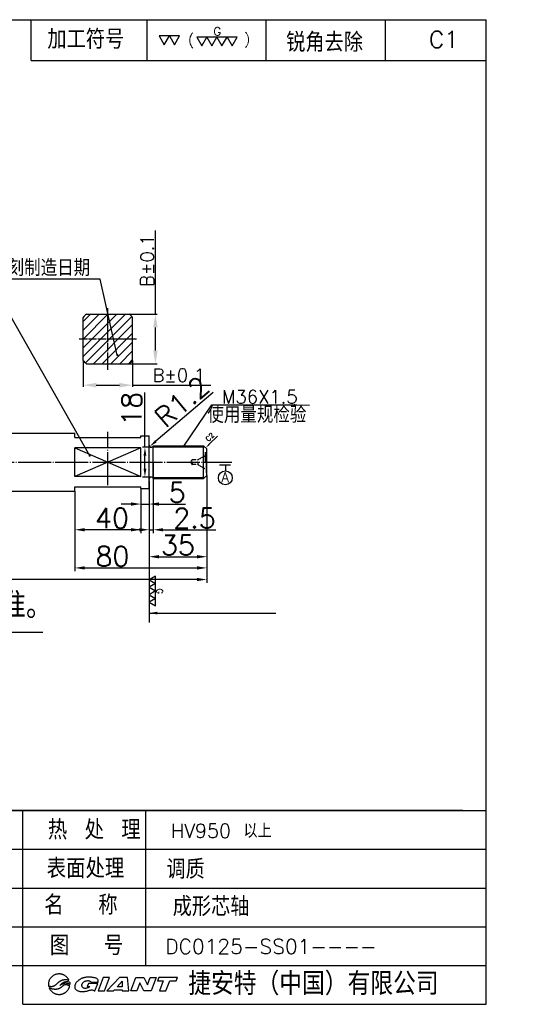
# Model space of a CAD drawing. Extents: x 14825 to 15703, y -2877 to -2279.
# Tile 2 of 2: x 15396 to 15703, y -2877 to -2280. Entities that reach past the tile are written whole.
import ezdxf
from ezdxf.enums import TextEntityAlignment as Align

# ---------------------------------------------------------------- set-up
doc = ezdxf.new("R2010")
doc.units = 0
doc.header["$MEASUREMENT"] = 0
for name, pattern in [('CENTER', [22.5, 20, -1, 0.5, -1]), ('DASHED', [0.2, 0.1, -0.1]), ('PHANTOM', [25, 20, -1, 1, -1, 1, -1])]:
    doc.linetypes.add(name, pattern=pattern)
doc.layers.get('0').update_dxf_attribs({"linetype": 'CONTINUOUS'})
doc.layers.get('DEFPOINTS').update_dxf_attribs({"linetype": 'CONTINUOUS'})
for name, color, linetype in [('CEN', 1, 'CENTER'), ('CON', 2, 'CONTINUOUS'), ('DAS', 5, 'DASHED'), ('DIM', 7, 'CONTINUOUS'), ('F', 7, 'CONTINUOUS'), ('TL', 7, 'CONTINUOUS'), ('TXT', 3, 'CONTINUOUS'), ('UTI', 4, 'PHANTOM')]:
    doc.layers.add(name, color=color, linetype=linetype)
doc.styles.add('H', font='complex.shx', dxfattribs={"bigfont": 'hzfs.shx'})
doc.styles.add('HZ', font='txt.shx', dxfattribs={"bigfont": 'Hzfs.shx'})
doc.styles.add('ROMANS', font='romans', dxfattribs={"height": 6.922031})
doc.styles.get("Standard").update_dxf_attribs({"font": 'txt.shx', "bigfont": 'hzfs.shx'})
doc.dimstyles.get("Standard").update_dxf_attribs({"dimtxt": 12, "dimasz": 5, "dimexe": 1.5, "dimexo": 0, "dimgap": 2, "dimtad": 1, "dimdec": 1, "dimzin": 12, "dimdsep": 46, "dimtxsty": 'STANDARD', "dimcen": 0.09, "dimaunit": 1, "dimadec": 1, "dimazin": 3, "dimtfac": 1, "dimtdec": 1, "dimtmove": 0, "dimatfit": 3, "dimfxl": 1, "dimtolj": 1, "dimtzin": 0, "dimarcsym": 0})
doc.dimstyles.new('STANDARD$0', dxfattribs={"dimscale": 0, "dimtxt": 12, "dimasz": 6, "dimexe": 2, "dimexo": 0, "dimgap": 1, "dimtad": 1, "dimdec": 1, "dimrnd": 0.1, "dimzin": 12, "dimdsep": 46, "dimtxsty": 'STANDARD', "dimcen": 0, "dimclrd": 7, "dimclre": 7, "dimclrt": 7, "dimadec": 0, "dimazin": 0, "dimtp": 0.3, "dimtfac": 1, "dimtdec": 1, "dimtmove": 0, "dimatfit": 3, "dimfxl": 1, "dimtolj": 1, "dimtzin": 0, "dimarcsym": 0})

# ---------------------------------------------------------------- blocks, each defined once
blk = doc.blocks.new('DY00021A')
at = {"layer": 'UTI', "color": 7}
for points in [[(1.5, 2.6), (-1.5, 2.6), (0, 0)], [(4.5, 2.6), (1.5, 2.6), (3, 0)], [(7.5, 2.6), (4.5, 2.6), (6, 0)], [(10.5, 2.6), (7.5, 2.6), (9, 0)]]:
    blk.add_lwpolyline(points, close=True, dxfattribs=at)
at = {"layer": 'UTI'}
blk.add_text('G', height=2.5, dxfattribs=at).set_placement((4.61, 4.28), align=Align.MIDDLE)
blk = doc.blocks.new('*D13')
at = {"layer": 'DEFPOINTS', "color": 0, "transparency": 16777216}
for p in [(15004.56, -2547.89), (15509.62, -2555.89), (15004.56, -2619.03)]:
    blk.add_point(p, dxfattribs=at)
at = {"layer": 'DIM', "color": 7, "lineweight": -2, "transparency": 16777216}
for p, q in [((15004.56, -2547.89), (15004.56, -2621.03)), ((15509.62, -2555.89), (15509.62, -2621.03)), ((15503.62, -2619.03), (15010.56, -2619.03))]:
    blk.add_line(p, q, dxfattribs=at)
at = {"layer": 'DIM', "color": 7, "transparency": 16777216}
for points in [[(15010.56, -2618.03), (15010.56, -2620.03), (15004.56, -2619.03)], [(15503.62, -2618.03), (15503.62, -2620.03), (15509.62, -2619.03)]]:
    blk.add_solid(points, dxfattribs=at)
at = {"layer": 'DIM', "color": 7, "transparency": 16777216, "insert": (15303.4, -2612.03), "char_height": 12, "attachment_point": 5}
blk.add_mtext('\\A1;LT', dxfattribs=at)
blk = doc.blocks.new('DY00018A')
at = {"layer": 'UTI', "color": 7}
for points in [[(1.5, 2.6), (-1.5, 2.6), (0, 0)], [(4.5, 2.6), (1.5, 2.6), (3, 0)]]:
    blk.add_lwpolyline(points, close=True, dxfattribs=at)
blk = doc.blocks.new('*D6')
at = {"layer": 'DEFPOINTS', "color": 0, "transparency": 16777216}
for p in [(15509.62, -2555.89), (15429.62, -2565.54), (15509.62, -2612)]:
    blk.add_point(p, dxfattribs=at)
at = {"layer": 'DIM', "color": 7, "lineweight": -2, "transparency": 16777216}
for p, q in [((15509.62, -2555.89), (15509.62, -2614)), ((15429.62, -2565.54), (15429.62, -2614)), ((15435.62, -2612), (15503.62, -2612))]:
    blk.add_line(p, q, dxfattribs=at)
at = {"layer": 'DIM', "color": 7, "transparency": 16777216}
for points in [[(15435.62, -2611), (15435.62, -2613), (15429.62, -2612)], [(15503.62, -2613), (15503.62, -2611), (15509.62, -2612)]]:
    blk.add_solid(points, dxfattribs=at)
at = {"layer": 'DIM', "color": 7, "transparency": 16777216, "insert": (15452.4, -2605), "char_height": 12, "attachment_point": 5}
blk.add_mtext('\\A1;80', dxfattribs=at)
blk = doc.blocks.new('*D7')
at = {"layer": 'DEFPOINTS', "color": 0, "transparency": 16777216}
for p in [(15475.9, -2538.89), (15472.08, -2556.89), (15475.9, -2556.89)]:
    blk.add_point(p, dxfattribs=at)
at = {"layer": 'DIM', "color": 0, "lineweight": -2, "transparency": 16777216}
for p, q in [((15472.08, -2538.89), (15472.08, -2505.56)), ((15475.9, -2538.89), (15470.58, -2538.89)), ((15472.08, -2551.89), (15472.08, -2543.89)), ((15475.9, -2556.89), (15470.58, -2556.89))]:
    blk.add_line(p, q, dxfattribs=at)
at = {"layer": 'DIM', "color": 0, "transparency": 16777216}
for points in [[(15471.24, -2543.89), (15472.91, -2543.89), (15472.08, -2538.89)], [(15471.24, -2551.89), (15472.91, -2551.89), (15472.08, -2556.89)]]:
    blk.add_solid(points, dxfattribs=at)
at = {"layer": 'DIM', "color": 0, "transparency": 16777216, "insert": (15464.08, -2515.56), "char_height": 12, "attachment_point": 5, "rotation": 90}
blk.add_mtext('\\A1;18', dxfattribs=at)
blk = doc.blocks.new('*D8')
at = {"layer": 'DEFPOINTS', "color": 0, "transparency": 16777216}
for p in [(15474.62, -2559.29), (15509.62, -2555.89), (15509.62, -2605.21)]:
    blk.add_point(p, dxfattribs=at)
at = {"layer": 'DIM', "color": 7, "lineweight": -2, "transparency": 16777216}
for p, q in [((15474.62, -2559.29), (15474.62, -2607.21)), ((15509.62, -2555.89), (15509.62, -2607.21)), ((15480.62, -2605.21), (15503.62, -2605.21))]:
    blk.add_line(p, q, dxfattribs=at)
at = {"layer": 'DIM', "color": 7, "transparency": 16777216}
for points in [[(15480.62, -2604.21), (15480.62, -2606.21), (15474.62, -2605.21)], [(15503.62, -2606.21), (15503.62, -2604.21), (15509.62, -2605.21)]]:
    blk.add_solid(points, dxfattribs=at)
at = {"layer": 'DIM', "color": 7, "transparency": 16777216, "insert": (15492.07, -2598.21), "char_height": 12, "attachment_point": 5}
blk.add_mtext('\\A1;35', dxfattribs=at)
blk = doc.blocks.new('*D9')
at = {"layer": 'DEFPOINTS', "color": 0, "transparency": 16777216}
for p in [(15474.62, -2559.29), (15469.62, -2563.89), (15474.62, -2573.28)]:
    blk.add_point(p, dxfattribs=at)
at = {"layer": 'DIM', "color": 7, "lineweight": -2, "transparency": 16777216}
for p, q in [((15474.62, -2559.29), (15474.62, -2575.28)), ((15469.62, -2563.89), (15469.62, -2575.28)), ((15463.62, -2573.28), (15457.62, -2573.28)), ((15469.62, -2573.28), (15474.62, -2573.28)), ((15480.62, -2573.28), (15496.62, -2573.28))]:
    blk.add_line(p, q, dxfattribs=at)
at = {"layer": 'DIM', "color": 7, "transparency": 16777216}
for points in [[(15463.62, -2574.28), (15463.62, -2572.28), (15469.62, -2573.28)], [(15480.62, -2572.28), (15480.62, -2574.28), (15474.62, -2573.28)]]:
    blk.add_solid(points, dxfattribs=at)
at = {"layer": 'DIM', "color": 7, "transparency": 16777216, "insert": (15491.62, -2566.28), "char_height": 12, "attachment_point": 5}
blk.add_mtext('\\A1;5', dxfattribs=at)
blk = doc.blocks.new('*D10')
at = {"layer": 'DEFPOINTS', "color": 0, "transparency": 16777216}
for p in [(15477.12, -2547.89), (15474.62, -2559.29), (15477.12, -2588.87)]:
    blk.add_point(p, dxfattribs=at)
at = {"layer": 'DIM', "color": 7, "lineweight": -2, "transparency": 16777216}
for p, q in [((15477.12, -2547.89), (15477.12, -2590.87)), ((15474.62, -2559.29), (15474.62, -2590.87)), ((15468.62, -2588.87), (15462.62, -2588.87)), ((15474.62, -2588.87), (15477.12, -2588.87)), ((15483.12, -2588.87), (15515.12, -2588.87))]:
    blk.add_line(p, q, dxfattribs=at)
at = {"layer": 'DIM', "color": 7, "transparency": 16777216}
for points in [[(15468.62, -2589.87), (15468.62, -2587.87), (15474.62, -2588.87)], [(15483.12, -2587.87), (15483.12, -2589.87), (15477.12, -2588.87)]]:
    blk.add_solid(points, dxfattribs=at)
at = {"layer": 'DIM', "color": 7, "transparency": 16777216, "insert": (15502.12, -2581.87), "char_height": 12, "attachment_point": 5}
blk.add_mtext('\\A1;2.5', dxfattribs=at)
blk = doc.blocks.new('*D11')
at = {"layer": 'DEFPOINTS', "color": 0, "transparency": 16777216}
for p in [(15429.62, -2565.54), (15469.62, -2563.89), (15429.62, -2588.87)]:
    blk.add_point(p, dxfattribs=at)
at = {"layer": 'DIM', "color": 7, "lineweight": -2, "transparency": 16777216}
for p, q in [((15429.62, -2565.54), (15429.62, -2590.87)), ((15469.62, -2563.89), (15469.62, -2590.87)), ((15463.62, -2588.87), (15435.62, -2588.87))]:
    blk.add_line(p, q, dxfattribs=at)
at = {"layer": 'DIM', "color": 7, "transparency": 16777216}
for points in [[(15435.62, -2587.87), (15435.62, -2589.87), (15429.62, -2588.87)], [(15463.62, -2589.87), (15463.62, -2587.87), (15469.62, -2588.87)]]:
    blk.add_solid(points, dxfattribs=at)
at = {"layer": 'DIM', "color": 7, "transparency": 16777216, "insert": (15452.13, -2581.87), "char_height": 12, "attachment_point": 5}
blk.add_mtext('\\A1;40', dxfattribs=at)
blk = doc.blocks.new('*D12')
at = {"layer": 'DEFPOINTS', "color": 0, "transparency": 16777216}
for p in [(15474.94, -2538.45), (15475.9, -2537.64)]:
    blk.add_point(p, dxfattribs=at)
at = {"layer": 'DIM', "color": 0, "lineweight": -2, "transparency": 16777216}
blk.add_line((15513.48, -2505.56), (15478.75, -2535.21), dxfattribs=at)
at = {"layer": 'DIM', "color": 0, "transparency": 16777216}
blk.add_solid([(15478.21, -2534.58), (15479.29, -2535.84), (15474.94, -2538.45)], dxfattribs=at)
at = {"layer": 'DIM', "color": 0, "transparency": 16777216, "insert": (15494.6, -2511.16), "char_height": 12, "attachment_point": 5, "rotation": 40.47924}
blk.add_mtext('\\A1;R1.2', dxfattribs=at)
blk = doc.blocks.new('GIANT')
for p, q in [((231.03, 29.75), (230.98, 29.65)), ((231.09, 29.84), (231.03, 29.75)), ((231.15, 29.94), (231.09, 29.84)), ((231.21, 30.03), (231.15, 29.94)), ((231.28, 30.12), (231.21, 30.03)), ((231.35, 30.2), (231.28, 30.12)), ((231.43, 30.28), (231.35, 30.2)), ((231.51, 30.36), (231.43, 30.28)), ((231.59, 30.43), (231.51, 30.36)), ((231.68, 30.5), (231.59, 30.43)), ((231.77, 30.56), (231.68, 30.5)), ((231.87, 30.62), (231.77, 30.56)), ((231.97, 30.68), (231.87, 30.62)), ((232.07, 30.73), (231.97, 30.68)), ((232.17, 30.77), (232.07, 30.73)), ((232.27, 30.81), (232.17, 30.77)), ((232.38, 30.85), (232.27, 30.81)), ((232.49, 30.88), (232.38, 30.85)), ((232.6, 30.91), (232.49, 30.88)), ((232.72, 30.93), (232.6, 30.91)), ((232.83, 30.94), (232.72, 30.93)), ((232.95, 30.95), (232.83, 30.94)), ((233.07, 30.96), (232.95, 30.95)), ((233.18, 30.95), (233.07, 30.96)), ((233.3, 30.95), (233.18, 30.95)), ((233.42, 30.93), (233.3, 30.95)), ((233.53, 30.91), (233.42, 30.93)), ((233.65, 30.89), (233.53, 30.91)), ((233.76, 30.86), (233.65, 30.89)), ((233.87, 30.82), (233.76, 30.86)), ((233.98, 30.78), (233.87, 30.82)), ((233.92, 29.68), (234, 29.7)), ((234.09, 30.74), (233.98, 30.78)), ((234, 29.7), (234.08, 29.72)), ((234.08, 29.72), (234.16, 29.73)), ((234.19, 30.68), (234.09, 30.74)), ((234.16, 29.73), (234.25, 29.74)), ((234.29, 30.63), (234.19, 30.68)), ((234.25, 29.74), (234.33, 29.75)), ((234.39, 30.57), (234.29, 30.63)), ((234.33, 29.75), (234.41, 29.75)), ((234.49, 30.5), (234.39, 30.57)), ((234.41, 29.75), (234.49, 29.75)), ((234.58, 30.43), (234.49, 30.5)), ((234.49, 29.75), (234.58, 29.75)), ((234.67, 30.35), (234.58, 30.43)), ((234.58, 29.75), (234.66, 29.74)), ((234.66, 29.74), (234.74, 29.73)), ((234.75, 30.27), (234.67, 30.35)), ((234.74, 29.73), (234.82, 29.72)), ((234.83, 30.18), (234.75, 30.27)), ((234.82, 29.72), (234.9, 29.7)), ((234.91, 30.1), (234.83, 30.18)), ((234.9, 29.7), (234.98, 29.68)), ((234.98, 30), (234.91, 30.1)), ((235.05, 29.91), (234.98, 30)), ((235.11, 29.81), (235.05, 29.91)), ((235.16, 29.7), (235.11, 29.81)), ((235.21, 29.6), (235.16, 29.7)), ((237.46, 29.71), (237.36, 29.65)), ((237.56, 29.78), (237.46, 29.71)), ((237.66, 29.84), (237.56, 29.78)), ((237.76, 29.89), (237.66, 29.84)), ((237.87, 29.95), (237.76, 29.89)), ((237.97, 30), (237.87, 29.95)), ((238.08, 30.04), (237.97, 30)), ((238.19, 30.08), (238.08, 30.04)), ((238.3, 30.12), (238.19, 30.08)), ((238.42, 30.15), (238.3, 30.12)), ((238.53, 30.18), (238.42, 30.15)), ((238.65, 30.2), (238.53, 30.18)), ((238.76, 30.22), (238.65, 30.2)), ((238.88, 30.24), (238.76, 30.22)), ((238.99, 30.25), (238.88, 30.24)), ((239.11, 30.26), (238.99, 30.25)), ((239.23, 30.27), (239.11, 30.26)), ((239.35, 30.27), (239.23, 30.27)), ((239.46, 30.27), (239.35, 30.27)), ((239.58, 30.27), (239.46, 30.27)), ((239.7, 30.26), (239.58, 30.27)), ((239.82, 30.25), (239.7, 30.26)), ((239.93, 30.25), (239.82, 30.25)), ((240.05, 30.23), (239.93, 30.25)), ((240.17, 30.22), (240.05, 30.23)), ((240.28, 30.21), (240.17, 30.22)), ((240.4, 30.19), (240.28, 30.21)), ((240.52, 30.17), (240.4, 30.19)), ((240.63, 30.15), (240.52, 30.17)), ((240.75, 30.13), (240.63, 30.15)), ((240.86, 30.1), (240.75, 30.13)), ((240.97, 30.06), (240.86, 30.1)), ((241.08, 30.02), (240.97, 30.06)), ((241.19, 29.97), (241.08, 30.02)), ((241.28, 29.9), (241.19, 29.97)), ((241.37, 29.82), (241.28, 29.9)), ((241.44, 29.73), (241.37, 29.82)), ((241.49, 29.62), (241.44, 29.73)), ((242.59, 30.21), (241.52, 27.29)), ((243.97, 30.21), (242.59, 30.21)), ((242.89, 27.29), (243.97, 30.21)), ((246.06, 30.21), (243.34, 27.29)), ((247.83, 30.21), (246.06, 30.21)), ((248.13, 27.29), (247.83, 30.21)), ((248.52, 27.29), (249.6, 30.21)), ((249.6, 30.21), (251.31, 30.21)), ((251.31, 30.21), (252.1, 28.61)), ((252.1, 28.61), (252.7, 30.21)), ((252.7, 30.21), (253.99, 30.21)), ((253.99, 30.21), (252.92, 27.29)), ((254.56, 30.21), (254.3, 29.5)), ((258.57, 30.21), (254.56, 30.21)), ((258.31, 29.5), (258.57, 30.21)), ((230.79, 28.9), (230.78, 28.78)), ((230.78, 28.78), (230.78, 28.67)), ((230.78, 28.67), (230.79, 28.56)), ((230.8, 29.01), (230.79, 28.9)), ((230.79, 28.56), (230.8, 28.45)), ((230.82, 29.12), (230.8, 29.01)), ((230.8, 28.45), (230.82, 28.34)), ((230.84, 29.23), (230.82, 29.12)), ((230.82, 28.34), (230.9, 28.32)), ((230.87, 29.33), (230.84, 29.23)), ((230.9, 29.44), (230.87, 29.33)), ((230.94, 29.55), (230.9, 29.44)), ((230.9, 28.32), (230.98, 28.31)), ((231.01, 27.94), (230.93, 27.97)), ((230.93, 27.97), (230.97, 27.88)), ((230.98, 29.65), (230.94, 29.55)), ((230.97, 27.88), (231.01, 27.79)), ((230.98, 28.31), (231.07, 28.3)), ((231.08, 27.91), (231.01, 27.94)), ((231.01, 27.79), (231.06, 27.7)), ((231.06, 27.7), (231.11, 27.61)), ((231.07, 28.3), (231.15, 28.29)), ((231.15, 27.88), (231.08, 27.91)), ((231.11, 27.61), (231.17, 27.53)), ((231.15, 28.29), (231.23, 28.28)), ((231.23, 27.85), (231.15, 27.88)), ((231.23, 28.28), (231.31, 28.28)), ((231.3, 27.81), (231.23, 27.85)), ((231.38, 27.79), (231.3, 27.81)), ((231.31, 28.28), (231.39, 28.28)), ((231.46, 27.76), (231.38, 27.79)), ((231.39, 28.28), (231.48, 28.28)), ((231.53, 27.73), (231.46, 27.76)), ((231.48, 28.28), (231.56, 28.28)), ((231.61, 27.71), (231.53, 27.73)), ((231.56, 28.28), (231.64, 28.29)), ((231.69, 27.69), (231.61, 27.71)), ((231.64, 28.29), (231.72, 28.31)), ((231.77, 27.67), (231.69, 27.69)), ((231.72, 28.31), (231.8, 28.32)), ((231.85, 27.66), (231.77, 27.67)), ((231.8, 28.32), (231.88, 28.35)), ((231.93, 27.65), (231.85, 27.66)), ((231.88, 28.35), (231.96, 28.37)), ((232.01, 27.64), (231.93, 27.65)), ((231.96, 28.37), (232.03, 28.41)), ((232.09, 27.63), (232.01, 27.64)), ((232.03, 28.41), (232.11, 28.44)), ((232.18, 27.63), (232.09, 27.63)), ((232.11, 28.44), (232.18, 28.49)), ((232.18, 28.49), (232.25, 28.53)), ((232.26, 27.62), (232.18, 27.63)), ((232.25, 28.53), (232.31, 28.58)), ((232.34, 27.62), (232.26, 27.62)), ((232.31, 28.58), (232.37, 28.63)), ((232.42, 27.63), (232.34, 27.62)), ((232.37, 28.63), (232.44, 28.69)), ((232.5, 27.64), (232.42, 27.63)), ((232.44, 28.69), (232.5, 28.74)), ((232.5, 28.74), (232.56, 28.8)), ((232.58, 27.64), (232.5, 27.64)), ((232.56, 28.8), (232.62, 28.86)), ((232.66, 27.66), (232.58, 27.64)), ((232.62, 28.86), (232.68, 28.91)), ((232.74, 27.67), (232.66, 27.66)), ((232.68, 28.91), (232.74, 28.97)), ((232.74, 28.97), (232.8, 29.03)), ((232.82, 27.69), (232.74, 27.67)), ((232.8, 29.03), (232.86, 29.08)), ((232.9, 27.72), (232.82, 27.69)), ((232.86, 29.08), (232.92, 29.13)), ((232.98, 27.74), (232.9, 27.72)), ((232.92, 29.13), (232.98, 29.19)), ((232.98, 29.19), (233.05, 29.24)), ((233.05, 27.77), (232.98, 27.74)), ((233.05, 29.24), (233.11, 29.29)), ((233.13, 27.8), (233.05, 27.77)), ((233.11, 29.29), (233.18, 29.33)), ((233.2, 27.84), (233.13, 27.8)), ((233.18, 29.33), (233.25, 29.38)), ((233.27, 27.88), (233.2, 27.84)), ((233.25, 29.38), (233.32, 29.42)), ((233.34, 27.92), (233.27, 27.88)), ((233.28, 28.48), (233.35, 28.58)), ((233.38, 28.54), (233.28, 28.48)), ((233.32, 29.42), (233.39, 29.46)), ((233.41, 27.97), (233.34, 27.92)), ((233.35, 28.58), (233.43, 28.68)), ((233.48, 28.6), (233.38, 28.54)), ((233.39, 29.46), (233.46, 29.5)), ((233.47, 28.01), (233.41, 27.97)), ((233.43, 28.68), (233.51, 28.77)), ((233.46, 29.5), (233.54, 29.54)), ((233.54, 28.06), (233.47, 28.01)), ((233.59, 28.66), (233.48, 28.6)), ((233.51, 28.77), (233.61, 28.86)), ((233.54, 29.54), (233.61, 29.57)), ((233.6, 28.12), (233.54, 28.06)), ((233.69, 28.72), (233.59, 28.66)), ((233.66, 28.17), (233.6, 28.12)), ((233.61, 29.57), (233.69, 29.6)), ((233.61, 28.86), (233.7, 28.93)), ((233.72, 28.22), (233.66, 28.17)), ((233.69, 29.6), (233.77, 29.63)), ((233.8, 28.77), (233.69, 28.72)), ((233.7, 28.93), (233.8, 29.01)), ((233.78, 28.28), (233.72, 28.22)), ((233.77, 29.63), (233.84, 29.66)), ((233.85, 28.33), (233.78, 28.28)), ((233.8, 29.01), (233.91, 29.07)), ((233.91, 28.82), (233.8, 28.77)), ((233.84, 29.66), (233.92, 29.68)), ((233.91, 28.38), (233.85, 28.33)), ((233.91, 29.07), (234.02, 29.13)), ((234.02, 28.86), (233.91, 28.82)), ((233.97, 28.43), (233.91, 28.38)), ((234.04, 28.48), (233.97, 28.43)), ((234.02, 29.13), (234.13, 29.18)), ((234.13, 28.9), (234.02, 28.86)), ((234.11, 28.52), (234.04, 28.48)), ((234.18, 28.56), (234.11, 28.52)), ((234.13, 29.18), (234.25, 29.22)), ((234.25, 28.92), (234.13, 28.9)), ((234.26, 28.58), (234.18, 28.56)), ((234.25, 29.22), (234.37, 29.25)), ((234.37, 28.94), (234.25, 28.92)), ((234.34, 28.61), (234.26, 28.58)), ((234.42, 28.62), (234.34, 28.61)), ((234.37, 29.25), (234.49, 29.28)), ((234.49, 28.95), (234.37, 28.94)), ((234.5, 28.62), (234.42, 28.62)), ((234.49, 29.28), (234.62, 29.3)), ((234.61, 28.94), (234.49, 28.95)), ((234.58, 28.62), (234.5, 28.62)), ((234.66, 28.62), (234.58, 28.62)), ((234.72, 28.93), (234.61, 28.94)), ((234.62, 29.3), (234.74, 29.31)), ((234.74, 28.61), (234.66, 28.62)), ((234.84, 28.91), (234.72, 28.93)), ((234.74, 29.31), (234.86, 29.31)), ((234.82, 28.59), (234.74, 28.61)), ((234.9, 28.57), (234.82, 28.59)), ((234.96, 28.88), (234.84, 28.91)), ((234.86, 29.31), (234.99, 29.3)), ((234.98, 28.55), (234.9, 28.57)), ((235.07, 28.84), (234.96, 28.88)), ((234.98, 29.68), (235.06, 29.65)), ((235.06, 28.53), (234.98, 28.55)), ((234.99, 29.3), (235.11, 29.28)), ((235.03, 27.57), (235.08, 27.66)), ((235.06, 29.65), (235.13, 29.63)), ((235.13, 28.5), (235.06, 28.53)), ((235.18, 28.8), (235.07, 28.84)), ((235.08, 27.66), (235.13, 27.74)), ((235.11, 29.28), (235.23, 29.24)), ((235.13, 29.63), (235.21, 29.6)), ((235.21, 28.47), (235.13, 28.5)), ((235.13, 27.74), (235.18, 27.83)), ((235.29, 28.74), (235.18, 28.8)), ((235.18, 27.83), (235.22, 27.93)), ((235.28, 28.44), (235.21, 28.47)), ((235.22, 27.93), (235.26, 28.02)), ((235.23, 29.24), (235.34, 29.19)), ((235.26, 28.02), (235.29, 28.12)), ((235.36, 28.41), (235.28, 28.44)), ((235.39, 28.67), (235.29, 28.74)), ((235.29, 28.12), (235.32, 28.21)), ((235.32, 28.21), (235.34, 28.31)), ((235.34, 29.19), (235.36, 29.09)), ((235.34, 28.31), (235.36, 28.41)), ((235.36, 29.09), (235.37, 28.98)), ((235.37, 28.98), (235.38, 28.88)), ((235.38, 28.88), (235.39, 28.78)), ((235.39, 28.78), (235.39, 28.67)), ((236.46, 28.45), (236.44, 28.33)), ((236.44, 28.33), (236.44, 28.22)), ((236.44, 28.22), (236.44, 28.1)), ((236.44, 28.1), (236.46, 27.98)), ((236.5, 28.56), (236.46, 28.45)), ((236.46, 27.98), (236.5, 27.87)), ((236.54, 28.67), (236.5, 28.56)), ((236.5, 27.87), (236.56, 27.77)), ((236.59, 28.78), (236.54, 28.67)), ((236.56, 27.77), (236.62, 27.67)), ((236.64, 28.88), (236.59, 28.78)), ((236.62, 27.67), (236.7, 27.58)), ((236.7, 28.98), (236.64, 28.88)), ((236.77, 29.08), (236.7, 28.98)), ((236.7, 27.58), (236.79, 27.51)), ((236.85, 29.17), (236.77, 29.08)), ((236.92, 29.26), (236.85, 29.17)), ((237, 29.34), (236.92, 29.26)), ((237.09, 29.42), (237, 29.34)), ((237.18, 29.5), (237.09, 29.42)), ((237.27, 29.58), (237.18, 29.5)), ((237.36, 29.65), (237.27, 29.58)), ((237.99, 28.53), (238, 28.65)), ((238, 28.41), (237.99, 28.53)), ((238, 28.65), (238.04, 28.77)), ((238.03, 28.29), (238, 28.41)), ((238.08, 28.17), (238.03, 28.29)), ((238.04, 28.77), (238.09, 28.89)), ((238.16, 28.07), (238.08, 28.17)), ((238.09, 28.89), (238.15, 28.99)), ((238.15, 28.99), (238.23, 29.09)), ((238.25, 27.99), (238.16, 28.07)), ((238.23, 29.09), (238.32, 29.17)), ((238.35, 27.92), (238.25, 27.99)), ((238.32, 29.17), (238.42, 29.25)), ((238.47, 27.88), (238.35, 27.92)), ((238.42, 29.25), (238.52, 29.32)), ((238.59, 27.85), (238.47, 27.88)), ((238.52, 29.32), (238.64, 29.37)), ((238.71, 27.83), (238.59, 27.85)), ((238.64, 29.37), (238.75, 29.42)), ((238.84, 27.84), (238.71, 27.83)), ((238.75, 29.42), (238.87, 29.46)), ((238.96, 27.86), (238.84, 27.84)), ((238.87, 29.46), (238.99, 29.48)), ((239.08, 27.89), (238.96, 27.86)), ((238.99, 29.48), (239.11, 29.5)), ((239.2, 27.93), (239.08, 27.89)), ((239.11, 29.5), (239.24, 29.51)), ((239.4, 28.87), (239.12, 28.24)), ((239.12, 28.24), (239.73, 28.24)), ((239.31, 27.97), (239.2, 27.93)), ((239.24, 29.51), (239.36, 29.51)), ((239.42, 28.03), (239.31, 27.97)), ((239.36, 29.51), (239.49, 29.49)), ((241.41, 28.87), (239.4, 28.87)), ((239.53, 28.1), (239.42, 28.03)), ((239.49, 29.49), (239.61, 29.46)), ((239.63, 28.17), (239.53, 28.1)), ((239.61, 29.46), (239.72, 29.42)), ((239.73, 28.24), (239.63, 28.17)), ((239.72, 29.42), (239.83, 29.36)), ((239.83, 29.36), (239.92, 29.27)), ((239.92, 29.27), (239.97, 29.16)), ((239.97, 29.16), (241.47, 29.16)), ((240.75, 27.29), (241.41, 28.87)), ((241.47, 29.16), (241.5, 29.27)), ((241.51, 29.51), (241.49, 29.62)), ((241.5, 29.27), (241.51, 29.39)), ((241.51, 29.39), (241.51, 29.51)), ((245.61, 28.21), (246.64, 29.42)), ((246.64, 28.21), (245.61, 28.21)), ((246.64, 29.42), (246.64, 28.21)), ((250.49, 29.01), (249.85, 27.29)), ((251.35, 27.29), (250.49, 29.01)), ((254.3, 29.5), (255.52, 29.5)), ((255.52, 29.5), (254.71, 27.29)), ((256.09, 27.29), (256.91, 29.5)), ((256.91, 29.5), (258.31, 29.5)), ((231.17, 27.53), (231.23, 27.45)), ((231.23, 27.45), (231.29, 27.37)), ((231.29, 27.37), (231.36, 27.29)), ((231.36, 27.29), (231.43, 27.22)), ((231.43, 27.22), (231.5, 27.15)), ((231.5, 27.15), (231.57, 27.09)), ((231.57, 27.09), (231.65, 27.02)), ((231.65, 27.02), (231.73, 26.96)), ((231.73, 26.96), (231.82, 26.91)), ((231.82, 26.91), (231.9, 26.86)), ((231.9, 26.86), (231.99, 26.81)), ((231.99, 26.81), (232.08, 26.76)), ((232.08, 26.76), (232.18, 26.72)), ((232.18, 26.72), (232.27, 26.69)), ((232.27, 26.69), (232.37, 26.65)), ((232.37, 26.65), (232.46, 26.63)), ((232.46, 26.63), (232.56, 26.6)), ((232.56, 26.6), (232.66, 26.58)), ((232.66, 26.58), (232.76, 26.57)), ((232.76, 26.57), (232.86, 26.55)), ((232.86, 26.55), (232.96, 26.55)), ((232.96, 26.55), (233.06, 26.54)), ((233.06, 26.54), (233.16, 26.54)), ((233.16, 26.54), (233.26, 26.55)), ((233.26, 26.55), (233.36, 26.56)), ((233.36, 26.56), (233.46, 26.57)), ((233.46, 26.57), (233.56, 26.59)), ((233.56, 26.59), (233.66, 26.61)), ((233.66, 26.61), (233.76, 26.64)), ((233.76, 26.64), (233.85, 26.67)), ((233.85, 26.67), (233.95, 26.7)), ((233.95, 26.7), (234.04, 26.74)), ((234.04, 26.74), (234.13, 26.78)), ((234.13, 26.78), (234.22, 26.83)), ((234.22, 26.83), (234.31, 26.88)), ((234.31, 26.88), (234.39, 26.93)), ((234.39, 26.93), (234.48, 26.99)), ((234.48, 26.99), (234.56, 27.05)), ((234.56, 27.05), (234.63, 27.12)), ((234.63, 27.12), (234.71, 27.19)), ((234.71, 27.19), (234.78, 27.26)), ((234.78, 27.26), (234.85, 27.33)), ((234.85, 27.33), (234.91, 27.41)), ((234.91, 27.41), (234.97, 27.49)), ((234.97, 27.49), (235.03, 27.57)), ((236.79, 27.51), (236.89, 27.44)), ((236.89, 27.44), (236.99, 27.38)), ((236.99, 27.38), (237.09, 27.33)), ((237.09, 27.33), (237.2, 27.29)), ((237.2, 27.29), (237.32, 27.25)), ((237.32, 27.25), (237.43, 27.22)), ((237.43, 27.22), (237.54, 27.2)), ((237.54, 27.2), (237.66, 27.18)), ((237.66, 27.18), (237.78, 27.17)), ((237.78, 27.17), (237.89, 27.16)), ((237.89, 27.16), (238.01, 27.16)), ((238.01, 27.16), (238.13, 27.16)), ((238.13, 27.16), (238.25, 27.16)), ((238.25, 27.16), (238.36, 27.17)), ((238.36, 27.17), (238.48, 27.18)), ((238.48, 27.18), (238.6, 27.2)), ((238.6, 27.2), (238.71, 27.21)), ((238.71, 27.21), (238.83, 27.23)), ((238.83, 27.23), (238.94, 27.26)), ((238.94, 27.26), (239.06, 27.28)), ((239.06, 27.28), (239.17, 27.31)), ((239.17, 27.31), (239.29, 27.34)), ((239.29, 27.34), (239.4, 27.37)), ((239.4, 27.37), (239.51, 27.4)), ((239.51, 27.4), (239.63, 27.44)), ((239.63, 27.44), (239.74, 27.47)), ((239.74, 27.47), (239.85, 27.49)), ((239.85, 27.49), (239.97, 27.51)), ((239.97, 27.51), (240.09, 27.51)), ((240.09, 27.51), (240.2, 27.5)), ((240.2, 27.5), (240.32, 27.47)), ((240.32, 27.47), (240.43, 27.44)), ((240.43, 27.44), (240.54, 27.39)), ((240.54, 27.39), (240.64, 27.34)), ((240.64, 27.34), (240.75, 27.29)), ((241.52, 27.29), (242.89, 27.29)), ((243.34, 27.29), (244.83, 27.29)), ((244.83, 27.29), (245.04, 27.54)), ((245.04, 27.54), (246.64, 27.54)), ((246.64, 27.54), (246.64, 27.29)), ((246.64, 27.29), (248.13, 27.29)), ((249.85, 27.29), (248.52, 27.29)), ((252.92, 27.29), (251.35, 27.29)), ((254.71, 27.29), (256.09, 27.29))]:
    blk.add_line(p, q)

msp = doc.modelspace()

# ---------------------------------------------------------------- hatches: boundary and pattern name
at = {"layer": 'DIM'}
h = msp.add_hatch(dxfattribs=at)
h.set_pattern_fill('ANSI31', color=256, scale=30, style=0)
h.set_pattern_definition([(45, (12915.1812, -2924.4047), (-2.6516504, 2.6516504), [])])
h.paths.add_polyline_path([(15449.62, -2473.2), (15449.62, -2458.2), (15436.62, -2458.2, 0.062357), (15434.62, -2460.21), (15434.62, -2473.2)])
h.paths.add_polyline_path([(15449.62, -2473.2), (15434.62, -2473.2), (15434.62, -2486.2, 0.062357), (15436.62, -2488.2), (15449.62, -2488.2)])
h.paths.add_polyline_path([(15449.62, -2488.2), (15462.62, -2488.2, 0.062357), (15464.62, -2486.2), (15464.62, -2473.2), (15449.62, -2473.2)])
h.paths.add_polyline_path([(15464.62, -2460.21, 0.062357), (15462.62, -2458.2), (15449.62, -2458.2), (15449.62, -2473.2), (15464.62, -2473.2)])

# ---------------------------------------------------------------- linework, layer by layer
at = {"color": 2}
for p, q in [((15678.77, -2853.1), (15678.77, -2279.65)), ((15678.88, -2853.1), (15678.88, -2420.99)), ((15175.97, -2853.1), (15678.88, -2853.1))]:
    msp.add_line(p, q, dxfattribs=at)
for p, q in [((15664.7, -2758.98), (14825.08, -2758.98)), ((15079.93, -2758.98), (15678.88, -2758.98)), ((15247.38, -2759.02), (15660.05, -2759.02)), ((15247.38, -2759.02), (15502.22, -2759.02)), ((15472.61, -2853.1), (15472.61, -2758.98)), ((14825.08, -2782.51), (15678.88, -2782.51)), ((14825.08, -2806.04), (15678.88, -2806.04)), ((14825.08, -2829.57), (15678.88, -2829.57)), ((15678.88, -2876.55), (15678.88, -2853.1)), ((15398.15, -2876.55), (15678.88, -2876.55))]:
    msp.add_line(p, q)
msp.add_lwpolyline([(15398.15, -2876.55), (15398.15, -2758.98)])
at = {"layer": 'CEN', "ltscale": 0.25}
for p, q in [((15449.62, -2491.93), (15449.62, -2454.48)), ((15432.21, -2473.2), (15467.03, -2473.2))]:
    msp.add_line(p, q, dxfattribs=at)
at = {"layer": 'CEN'}
for p, q in [((15449.62, -2561.88), (15449.62, -2529.4)), ((14967.77, -2547.89), (15524.73, -2547.89))]:
    msp.add_line(p, q, dxfattribs=at)
at = {"layer": 'CON', "color": 2}
for p, q in [((15436.62, -2458.2), (15462.62, -2458.2)), ((15436.62, -2488.2), (15462.62, -2488.2))]:
    msp.add_line(p, q, dxfattribs=at)
at = {"layer": 'CON'}
for p, q in [((15434.62, -2486.2), (15434.62, -2460.21)), ((15464.62, -2486.2), (15464.62, -2460.21)), ((15378.17, -2530.24), (15429.62, -2530.24)), ((15429.62, -2532.89), (15429.62, -2530.24)), ((15429.62, -2532.89), (15469.62, -2532.89)), ((15469.62, -2532.89), (15469.62, -2531.89)), ((15469.62, -2531.89), (15474.62, -2531.89)), ((15474.62, -2563.89), (15474.62, -2531.89)), ((15429.62, -2556.55), (15429.62, -2539.23)), ((15469.62, -2539.23), (15429.62, -2539.23)), ((15469.62, -2556.55), (15469.62, -2539.23)), ((15477.12, -2537.89), (15507.62, -2537.89)), ((15477.12, -2557.89), (15477.12, -2537.89)), ((15507.62, -2557.89), (15507.62, -2537.89)), ((15507.62, -2537.89), (15509.62, -2539.89)), ((15509.62, -2555.89), (15509.62, -2539.89)), ((15517.26, -2549.6), (15523.97, -2549.6)), ((15469.62, -2556.55), (15429.62, -2556.55)), ((15477.04, -2557.89), (15507.62, -2557.89)), ((15507.62, -2557.89), (15509.62, -2555.89)), ((15375.68, -2565.54), (15429.62, -2565.54)), ((15429.62, -2565.54), (15429.62, -2562.89)), ((15429.62, -2562.89), (15469.62, -2562.89)), ((15469.62, -2563.89), (15469.62, -2562.89)), ((15469.62, -2563.89), (15474.62, -2563.89))]:
    msp.add_line(p, q, dxfattribs=at)
at = {"layer": 'CON', "color": 2}
for points in [[(14825.08, -2279.65), (15678.88, -2279.65)], [(14825.08, -2279.65), (15678.77, -2279.65)]]:
    msp.add_lwpolyline(points, dxfattribs=at)
at = {"layer": 'CON'}
msp.add_lwpolyline([(14827.52, -2279.65), (15678.88, -2279.65)], dxfattribs=at)
for centre, radius, start, end in [((15443.62, -2467.2), 11.4, 127.86365, 142.13635), ((15455.62, -2467.2), 11.4, 37.86365, 52.13635), ((15443.62, -2479.2), 11.4, 217.86365, 232.13635), ((15455.62, -2479.2), 11.4, 307.86365, 322.13635), ((15475.9, -2537.64), 1.25, 180, 348.0377), ((15475.9, -2558.14), 1.25, 11.9623, 180)]:
    msp.add_arc(centre, radius, start, end, dxfattribs=at)
at = {"layer": 'DAS'}
for p, q in [((15508.62, -2541.89), (15508.62, -2553.89)), ((15509.62, -2541.89), (15508.62, -2541.89)), ((15499.75, -2547.89), (15500.62, -2546.39)), ((15499.75, -2547.89), (15500.62, -2549.39)), ((15504.22, -2546.39), (15500.62, -2546.39)), ((15500.62, -2546.39), (15500.62, -2549.39)), ((15504.22, -2546.39), (15508.62, -2543.89)), ((15504.22, -2546.39), (15504.22, -2549.39)), ((15504.22, -2549.39), (15500.62, -2549.39)), ((15504.22, -2549.39), (15508.62, -2551.89)), ((15509.62, -2553.89), (15508.62, -2553.89))]:
    msp.add_line(p, q, dxfattribs=at)
at = {"layer": 'DIM'}
for p, q in [((15478.44, -2458.2), (15478.44, -2407.37)), ((15462.62, -2458.2), (15479.44, -2458.2)), ((15478.44, -2480.2), (15478.44, -2466.2)), ((15434.62, -2486.2), (15434.62, -2502.21)), ((15462.62, -2488.2), (15479.44, -2488.2)), ((15464.62, -2486.2), (15464.62, -2502.21)), ((15442.62, -2501.21), (15456.62, -2501.21)), ((15464.62, -2501.21), (15511.95, -2501.21)), ((15511.04, -2537.07), (15515.99, -2532.12)), ((15520.8, -2549.6), (15520.8, -2553.19)), ((15474.62, -2607.17), (15474.62, -2645.12))]:
    msp.add_line(p, q, dxfattribs=at)
msp.add_circle((15520.8, -2557.41), 4.22, dxfattribs=at)
for points in [[(15477.1, -2466.2), (15479.77, -2466.2), (15478.44, -2458.2)], [(15477.1, -2480.2), (15479.77, -2480.2), (15478.44, -2488.2)], [(15442.62, -2499.87), (15442.62, -2502.54), (15434.62, -2501.21)], [(15456.62, -2499.87), (15456.62, -2502.54), (15464.62, -2501.21)], [(15511.39, -2537.42), (15510.68, -2536.72), (15508.92, -2539.19)]]:
    msp.add_solid(points, dxfattribs=at)
at = {"layer": 'F'}
for p, q in [((15403.24, -2304.36), (15403.24, -2279.65)), ((15473.34, -2304.36), (15473.34, -2279.65)), ((15545.46, -2304.36), (15545.46, -2279.65)), ((15617.83, -2304.36), (15617.83, -2279.65)), ((15403.24, -2304.36), (15678.88, -2304.36))]:
    msp.add_line(p, q, dxfattribs=at)
at = {"layer": 'TL'}
for p, q in [((15429.62, -2539.23), (15469.62, -2556.55)), ((15469.62, -2539.23), (15429.62, -2556.55)), ((15477.12, -2538.64), (15508.37, -2538.64)), ((15477.12, -2557.14), (15508.37, -2557.14))]:
    msp.add_line(p, q, dxfattribs=at)
at = {"layer": 'TXT', "color": 0}
msp.add_line((15017.65, -2650.93), (15410.23, -2650.93), dxfattribs=at)

# ---------------------------------------------------------------- block references
at = {"xscale": 2.813686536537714, "yscale": 2.813686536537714, "zscale": 2.813686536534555}
msp.add_blockref('GIANT', (14764.26, -2945.24), dxfattribs=at)
at = {"layer": 'DIM', "xscale": 1.5, "yscale": 1.5, "zscale": 1.5, "rotation": 270}
msp.add_blockref('DY00021A', (15474.62, -2619.24), dxfattribs=at)
at = {"layer": 'TXT', "xscale": 2.039999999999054, "yscale": 2.039999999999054, "zscale": 2.039999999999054}
for name, p in [('DY00021A', (15506.52, -2295.47)), ('DY00018A', (15483.83, -2294.81))]:
    msp.add_blockref(name, p, dxfattribs=at)

# ---------------------------------------------------------------- texts
at = {"style": 'HZ'}
for s, height, p in [('热 处 理', 11.765, (15413.27, -2776.64)), ('HV950 以上', 8.5, (15487.81, -2775.59)), ('表面处理', 11.765, (15412.55, -2800.08)), ('调质', 11.628, (15485.08, -2800.46)), ('名  称', 11.765, (15411.04, -2822.27)), ('成形芯轴', 11.628, (15488.91, -2823.09)), ('图  号', 11.765, (15414.47, -2846.78)), ('捷安特（中国）有限公司', 13.7866, (15498.34, -2870.92))]:
    msp.add_text(s, height=height, dxfattribs=at).set_placement(p)
msp.add_text('DC0125-SS01----', height=9).set_placement((15548.39, -2841.49), align=Align.MIDDLE)
at = {"layer": 'DIM', "style": 'HZ'}
for s, p in [('加工符号', (15413, -2297.32)), ('锐角去除', (15557.65, -2299.15))]:
    msp.add_text(s, height=11.628, dxfattribs=at).set_placement(p)
at = {"layer": 'DIM'}
msp.add_text('C1', height=10.175, dxfattribs=at).set_placement((15644.21, -2296.74))
at = {"layer": 'DIM', "style": 'ROMANS'}
msp.add_text('C2', height=3, rotation=45, dxfattribs=at).set_placement((15510.62, -2535.6))
at = {"layer": 'DIM', "insert": (15473.44, -2425.7), "char_height": 8, "attachment_point": 5, "rotation": 90}
msp.add_mtext('B±0.1', dxfattribs=at)
at = {"layer": 'DIM', "style": 'H'}
for s, insert, char_height, width, attachment_point in [('打刻制造日期', (15438.89, -2430.12), 10, 70.0114, 6), ('反面:刻印图号及%%cD', (15281.14, -2459.2), 10, 105.78, 1), ('使用量规检验', (15509.9, -2514.14), 10, 77.5988, 1), ('A', (15518.32, -2553.94), 6, 10.8, 1)]:
    msp.add_mtext(s, dxfattribs=dict(at, insert=insert, char_height=char_height, width=width, attachment_point=attachment_point))
at = {"layer": 'DIM', "char_height": 8}
for s, insert, attachment_point in [('B±0.1', (15492.62, -2495.21), 5), ('M{\\Ftxt,hzfs|c134;36}X1.5', (15518.69, -2512.23), 7)]:
    msp.add_mtext(s, dxfattribs=dict(at, insert=insert, attachment_point=attachment_point))
at = {"layer": 'TXT', "style": 'ROMANS'}
for s, p in [('(', (15498.16, -2294.8)), (')', (15532.27, -2294.43))]:
    msp.add_text(s, height=6.12, dxfattribs=at).set_placement(p)
at = {"layer": 'TXT', "color": 0, "style": 'HZ'}
msp.add_text('注：加工程序及热处理请参照抽管芯轴加工之标准。', height=16, dxfattribs=at).set_placement((15048.01, -2642.83))

# ---------------------------------------------------------------- dimensions: what is measured, and where the dimension line sits
at = {"layer": 'DIM'}
dim = msp.add_radius_dim(center=(15475.9, -2537.64), mpoint=(15474.94, -2538.45), dimstyle='Standard', override={"dimtmove": 1}, dxfattribs=at)
dim.commit()
dim.dimension.update_dxf_attribs({"geometry": '*D12', "text_midpoint": (15499.79, -2517.25), "dimtype": 132})
dim = msp.add_linear_dim(base=(15472.08, -2556.89), p1=(15475.9, -2538.89), p2=(15475.9, -2556.89), angle=90, dimstyle='Standard', dxfattribs=at)
dim.commit()
dim.dimension.update_dxf_attribs({"geometry": '*D7', "text_midpoint": (15472.08, -2515.56), "dimtype": 128})
dim = msp.add_linear_dim(base=(15004.56, -2619.03), p1=(15509.62, -2555.89), p2=(15004.56, -2547.89), text='LT', dimstyle='STANDARD$0', override={"dimscale": 1}, dxfattribs=at)
dim.commit()
dim.dimension.update_dxf_attribs({"geometry": '*D13', "text_midpoint": (15303.4, -2619.03), "dimtype": 128})
for base, p1, p2, override, picture, middle in [((15477.12, -2588.87), (15474.62, -2559.29), (15477.12, -2547.89), {"dimscale": 1, "dimcen": 556.720279, "dimtfac": 0.625, "dimtzin": 8}, '*D10', (15502.12, -2588.87)), ((15509.62, -2612), (15429.62, -2565.54), (15509.62, -2555.89), {"dimscale": 1, "dimcen": 556.720279, "dimtfac": 0.625, "dimtzin": 8}, '*D6', (15452.4, -2612)), ((15474.62, -2573.28), (15469.62, -2563.89), (15474.62, -2559.29), {"dimscale": 1}, '*D9', (15491.62, -2573.28)), ((15509.62, -2605.21), (15474.62, -2559.29), (15509.62, -2555.89), {"dimscale": 1, "dimcen": 556.720279, "dimtfac": 0.625, "dimtzin": 8}, '*D8', (15492.07, -2605.21)), ((15429.62, -2588.87), (15469.62, -2563.89), (15429.62, -2565.54), {"dimscale": 1, "dimcen": 556.720279, "dimtfac": 0.625, "dimtzin": 8}, '*D11', (15452.13, -2588.87))]:
    dim = msp.add_linear_dim(base=base, p1=p1, p2=p2, dimstyle='STANDARD$0', override=override, dxfattribs=at)
    dim.commit()
    dim.dimension.update_dxf_attribs({"geometry": picture, "text_midpoint": middle, "dimtype": 128})

# ---------------------------------------------------------------- leaders
at = {"layer": 'DIM', "annotation_type": 0, "has_hookline": 1}
for points, hookline_direction, text_width in [([(15455.36, -2482.94), (15444.89, -2437), (15439.89, -2437)], 1, 68.43), ([(15438.61, -2543.97), (15389.95, -2458.18), (15384.95, -2458.18)], 1, 125.27), ([(15495.67, -2538.21), (15512.69, -2513.23), (15517.69, -2513.23)], 0, 45.33)]:
    msp.add_leader(points, dimstyle='Standard', override={"dimgap": 1, "dimtad": 1, "dimldrblk": 'DotSmall'}, dxfattribs=dict(at, hookline_direction=hookline_direction, text_width=text_width))
at = {"layer": 'DIM'}
for points, override in [([(15562.69, -2513.23), (15571.87, -2513.38)], {"dimgap": 1, "dimtad": 1, "dimldrblk": 'DotSmall'}), ([(15474.62, -2639.37), (15551.47, -2639.37)], {"dimgap": 1, "dimtad": 0})]:
    msp.add_leader(points, dimstyle='Standard', override=override, dxfattribs=at)

doc.saveas('drawing.dxf')
